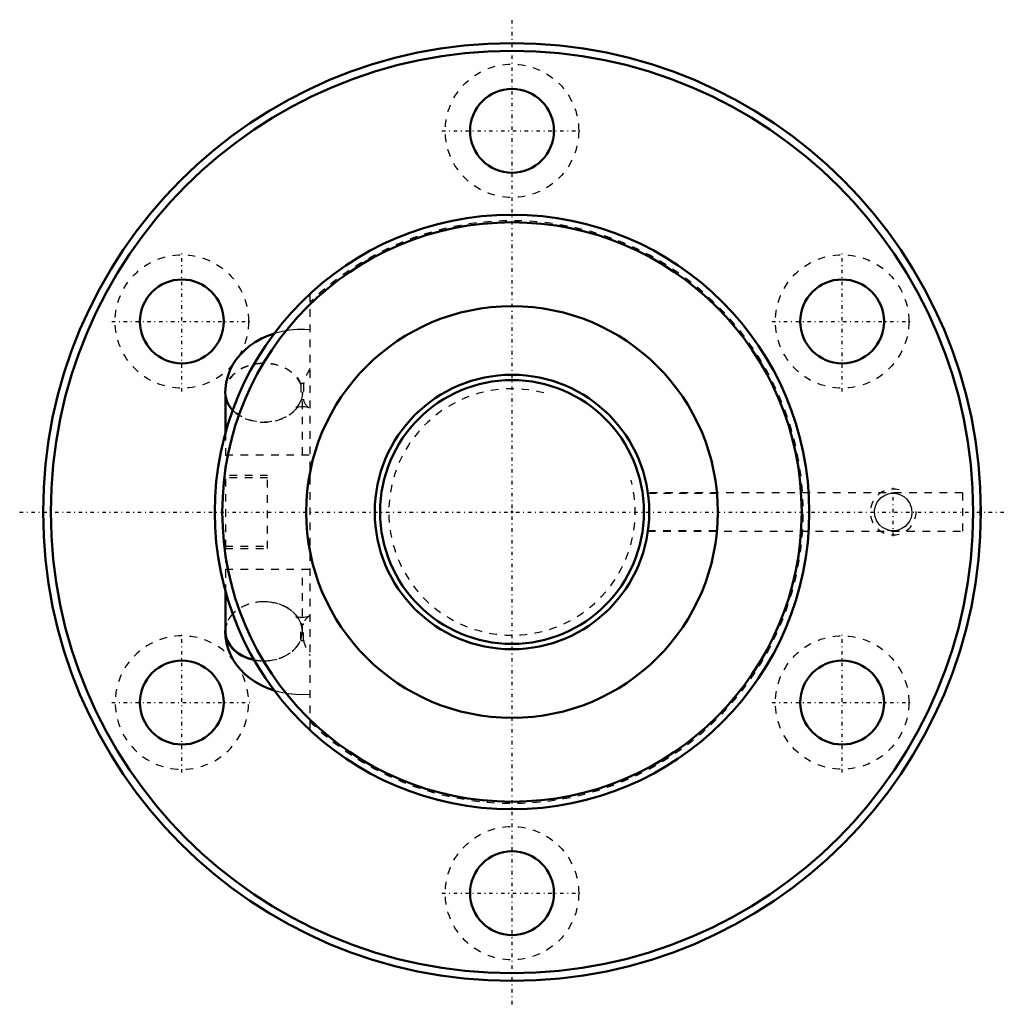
# Model space of a CAD drawing. Header units: millimetres. Extents: x -65 to 65, y -65 to 65.
import ezdxf

# ---------------------------------------------------------------- set-up
doc = ezdxf.new("R2010")
doc.units = ezdxf.units.MM
doc.linetypes.add('Center', pattern=[1.5, 0.45, -0.5, 0.05, -0.5])
doc.linetypes.add('Dashed', pattern=[2, 1, -1])
for name, color, linetype, lineweight in [('2d ConnectionPoints', 7, 'Continuous', 50), ('AM_0', 7, 'Continuous', 50), ('AM_5', 3, 'Continuous', 25), ('AM_7', 7, 'Center', 25), ('AM_9', 6, 'Dashed', 25)]:
    doc.layers.add(name, color=color, linetype=linetype, lineweight=lineweight)

# ---------------------------------------------------------------- blocks, each defined once
blk = doc.blocks.new('1_BIF3612V_7RR_Nut_0_in_BIF3612V_7RRG0_160LC0_000_2')
at = {"layer": 'AM_0'}
for p, q in [((-37.6, 15.41), (-37.6, 10.36)), ((-37.59, 15.3), (-37.59, 10.39)), ((61.45, -2.5), (61.45, -2.5)), ((-37.6, -10.36), (-37.6, -15.41)), ((-37.59, -10.39), (-37.59, -15.65))]:
    blk.add_line(p, q, dxfattribs=at)
for points in [[(-31.17, 23.4), (-31.96, 23.13), (-32.84, 22.74), (-33.68, 22.28), (-34.46, 21.74), (-35.09, 21.2), (-35.67, 20.62), (-36.17, 19.99), (-36.6, 19.34), (-36.99, 18.57), (-37.28, 17.78), (-37.48, 16.98), (-37.59, 16.18), (-37.61, 15.65)], [(-37.61, -15.65), (-37.57, -16.42), (-37.44, -17.2), (-37.23, -17.96), (-36.94, -18.69), (-36.57, -19.38), (-36.13, -20.05), (-35.62, -20.67), (-35.04, -21.25), (-34.39, -21.79), (-33.67, -22.28), (-32.9, -22.71), (-32.07, -23.09), (-31.2, -23.4), (-31.14, -23.41)]]:
    blk.add_lwpolyline(points, dxfattribs=at)
for centre, radius in [((0, 0), 61.5), ((0, 0), 60.5), ((0, 50), 5.5), ((0, 0), 39), ((0, 0), 38), ((-43.3, 25), 5.5), ((43.3, 25), 5.5), ((0, 0), 27), ((-43.3, -25), 5.5), ((43.3, -25), 5.5), ((0, -50), 5.5)]:
    blk.add_circle(centre, radius, dxfattribs=at)
for centre, major_axis, start_param, end_param in [((-32.56, 15.65), (-5.05, 0), 6.28274, 6.914093), ((-32.56, -15.65), (5.05, 0), 3.052564, 4.456644), ((-32.54, -15.65), (5.05, 0), 3.141593, 4.452011)]:
    blk.add_ellipse(centre, major_axis=major_axis, ratio=0.766044, start_param=start_param, end_param=end_param, dxfattribs=at)
at = {"layer": 'AM_5', "linetype": 'Dashed'}
blk.add_arc((50, 0), 3, 75, 15, dxfattribs=at)
at = {"layer": 'AM_7'}
for p, q in [((0, -64.58), (0, 64.58)), ((-9.19, 50), (9.19, 50)), ((-43.3, 15.81), (-43.3, 34.19)), ((43.3, 15.81), (43.3, 34.19)), ((-52.49, 25), (-34.11, 25)), ((34.11, 25), (52.49, 25)), ((50, -3.15), (50, 3.15)), ((-64.58, 0), (64.58, 0)), ((-43.3, -34.19), (-43.3, -15.81)), ((43.3, -34.19), (43.3, -15.81)), ((-52.49, -25), (-34.11, -25)), ((34.11, -25), (52.49, -25)), ((-9.19, -50), (9.19, -50))]:
    blk.add_line(p, q, dxfattribs=at)
at = {"layer": 'AM_9'}
for p, q in [((-26.5, 28.61), (-26.5, -28.61)), ((-27.36, 16.81), (-27.36, 14.65)), ((-37.6, 15.65), (-37.6, 15.41)), ((-37.59, 15.65), (-37.59, 15.3)), ((-27.71, 16.73), (-27.71, 14.57)), ((-27.5, 7.5), (-27.5, 15.65)), ((-27.49, 7.5), (-27.49, 15.65)), ((-27.73, 14.55), (-27.76, 14.46)), ((-27.71, 14.6), (-27.73, 14.55)), ((-26.66, 13.69), (-26.71, 13.73)), ((-37.6, 10.36), (-37.6, -10.36)), ((-37.59, 10.39), (-37.59, 7.5)), ((-37.6, 7.5), (-26.5, 7.5)), ((-32.05, 4.8), (-37.6, 4.8)), ((-32.05, 4.5), (-37.6, 4.5)), ((-32.05, -4.8), (-32.05, 4.8)), ((17.83, 2.44), (17.83, 2.5)), ((59.09, 2.5), (17.83, 2.5)), ((26.89, 2.44), (17.83, 2.44)), ((49.79, 2.45), (50.21, 2.45)), ((59.09, 2.5), (59.09, -2.5)), ((61.39, -2.5), (61.39, 2.5)), ((61.45, 2.5), (61.39, 2.5)), ((17.83, -2.44), (26.89, -2.44)), ((17.83, -2.5), (17.83, -2.44)), ((17.83, -2.5), (59.09, -2.5)), ((50.21, -2.45), (49.79, -2.45)), ((61.39, -2.5), (61.45, -2.5)), ((-37.6, -4.5), (-32.05, -4.5)), ((-37.6, -4.8), (-32.05, -4.8)), ((-37.6, -7.5), (-26.5, -7.5)), ((-37.59, -7.5), (-37.59, -10.39)), ((-27.5, -15.65), (-27.5, -7.5)), ((-27.49, -15.65), (-27.49, -7.5)), ((-37.6, -15.41), (-37.6, -15.65)), ((-27.77, -14.44), (-27.73, -14.53)), ((-27.73, -14.53), (-27.71, -14.6)), ((-27.71, -16.73), (-27.71, -14.57)), ((-27.36, -16.81), (-27.36, -14.65))]:
    blk.add_line(p, q, dxfattribs=at)
for points in [[(-26.5, 23.91), (-27.23, 23.94), (-28.2, 23.93), (-29.16, 23.84), (-30.11, 23.68), (-31.04, 23.44), (-31.17, 23.4)], [(-27.76, 14.46), (-27.78, 14.44), (-27.96, 14.11), (-28.14, 13.88), (-28.27, 13.75), (-28.35, 13.7), (-28.36, 13.69)], [(-28.36, 13.69), (-28.35, 13.69), (-28.29, 13.72), (-28.15, 13.77), (-27.96, 13.81), (-27.72, 13.84), (-27.46, 13.84), (-27.2, 13.83), (-26.97, 13.79), (-26.79, 13.74), (-26.69, 13.7), (-26.66, 13.69)], [(27, -0.13), (27, 0), (26.99, 0.83), (26.96, 1.56), (26.92, 2.12), (26.89, 2.44)], [(49.79, -2.45), (49.4, -2.39), (49.06, -2.27), (48.61, -2.03), (48.21, -1.68), (47.8, -1.1), (47.59, -0.49), (47.55, 0.18), (47.66, 0.76), (47.9, 1.28), (48.43, 1.89), (48.86, 2.18), (49.33, 2.37), (49.79, 2.45)], [(50.21, 2.45), (50.6, 2.39), (50.94, 2.27), (51.39, 2.03), (51.79, 1.68), (52.2, 1.1), (52.41, 0.49), (52.45, -0.18), (52.34, -0.76), (52.1, -1.28), (51.57, -1.89), (51.14, -2.18), (50.67, -2.37), (50.21, -2.45)], [(26.89, -2.44), (26.92, -2.12), (26.95, -1.56), (26.99, -0.83), (27, -0.13)], [(-27.5, -13.84), (-27.56, -13.84), (-27.82, -13.83), (-28.05, -13.79), (-28.23, -13.74), (-28.33, -13.7), (-28.36, -13.69)], [(-28.36, -13.69), (-28.36, -13.69), (-28.31, -13.73), (-28.18, -13.84), (-28.05, -13.99)], [(-26.74, -13.73), (-26.87, -13.77), (-27.06, -13.81), (-27.3, -13.84), (-27.5, -13.84)], [(-26.67, -13.69), (-26.73, -13.72), (-26.74, -13.73)], [(-26.72, -13.73), (-26.67, -13.7), (-26.66, -13.69)], [(-31.14, -23.41), (-30.29, -23.64), (-29.35, -23.81), (-28.4, -23.91), (-27.44, -23.94), (-26.5, -23.91)]]:
    blk.add_lwpolyline(points, dxfattribs=at)
for centre in [(0, 50), (-43.3, 25), (43.3, 25), (43.3, -25), (0, -50)]:
    blk.add_circle(centre, 8.75, dxfattribs=at)
for centre, radius, start, end in [((0, 0), 38.2, 226.0749, 133.9251), ((50, 0), 2.46, 74.735, 111.331), ((50, 0), 2.46, 251.4152, 295.8184), ((-43.3, -25), 8.75, 37.5217, 34.246)]:
    blk.add_arc(centre, radius, start, end, dxfattribs=at)
for centre, major_axis, ratio, start_param, end_param in [((-32.56, 15.65), (-5.05, 0), 0.766044, 3.423969, 6.28274), ((-23.64, 17.74), (3.07, 4.01), 0.586824, 1.74857, 2.205526), ((-27.51, 16.73), (-0.2, 0), 0.642788, 3.839724, 6.283185), ((-32.56, 15.65), (-5.05, 0), 0.766044, -3.444039, -3.423969), ((-27.51, 14.57), (-0.2, 0), 0.642788, 3.839724, 6.283185), ((-23.64, 17.74), (3.07, 4.01), 0.586824, 2.770278, 3.227234), ((-32.56, 15.65), (-5.05, 0), 0.766044, 0.630907, 2.700678), ((-32.56, -15.65), (5.05, 0), 0.766044, 0.282376, 2.510685), ((-32.55, -15.65), (5.05, 0), 0.766044, 1.571786, 4.45433), ((-32.54, -15.65), (5.05, 0), 0.766044, 1.572777, 3.141593), ((-32.54, -15.65), (5.05, 0), 0.766044, 4.452011, 7.855962), ((-32.55, -15.65), (5.05, 0), 0.766044, 6.283185, 7.854972), ((-32.56, -15.65), (5.05, 0), 0.766044, 2.510685, 3.052564), ((-23.64, -17.74), (-3.07, 4.01), 0.586824, 6.197544, 6.6545), ((-27.51, -14.57), (0.2, 0), 0.642788, 3.141593, 5.585054), ((-32.55, -15.65), (5.05, 0), 0.766044, 4.711399, 6.283185), ((-32.56, -15.65), (5.05, 0), 0.766044, 4.714369, 6.000809), ((-27.51, -16.73), (0.2, 0), 0.642788, 3.141593, 5.585054), ((-23.64, -17.74), (-3.07, 4.01), 0.586824, 0.936067, 1.393023), ((-32.55, -15.65), (5.05, 0), 0.766044, 4.45433, 4.711399), ((-32.56, -15.65), (5.05, 0), 0.766044, 4.456644, 4.714369)]:
    blk.add_ellipse(centre, major_axis=major_axis, ratio=ratio, start_param=start_param, end_param=end_param, dxfattribs=at)
for centre in [(-32.55, 15.65), (-32.54, 15.65)]:
    blk.add_ellipse(centre, major_axis=(5.05, 0), ratio=0.766044, dxfattribs=at)
blk = doc.blocks.new('2_BIF3612V_7RR000_Shaft_0_in_BIF3612V_7RRG0_160LC0_000_2')
at = {"layer": 'AM_0'}
for radius in [18, 17.3]:
    blk.add_circle((0, 0), radius, dxfattribs=at)
at = {"layer": 'AM_5', "linetype": 'Dashed'}
blk.add_arc((0, 0), 16.16, 75, 15, dxfattribs=at)

msp = doc.modelspace()

# ---------------------------------------------------------------- linework, layer by layer
at = {"layer": '2d ConnectionPoints'}
msp.add_point((0, 0), dxfattribs=at)
msp.add_point((0, 0), dxfattribs=at)

# ---------------------------------------------------------------- block references
for name in ['1_BIF3612V_7RR_Nut_0_in_BIF3612V_7RRG0_160LC0_000_2', '2_BIF3612V_7RR000_Shaft_0_in_BIF3612V_7RRG0_160LC0_000_2']:
    msp.add_blockref(name, (0, 0))

doc.saveas('drawing.dxf')
